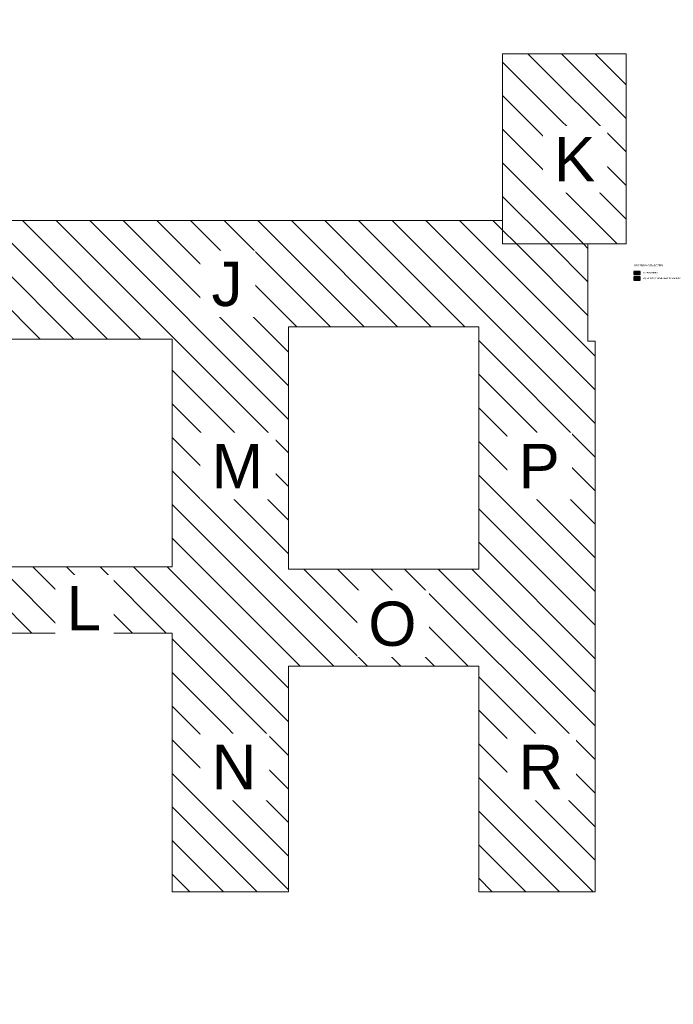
# Model space of a CAD drawing. Header units: centimetres. Extents: x -1403 to 22166, y -8842 to 3590.
# Tile 23 of 23: x 13914 to 22166, y -8842 to 3590. Entities that reach past the tile are written whole.
import ezdxf

# ---------------------------------------------------------------- set-up
doc = ezdxf.new("R2010")
doc.units = ezdxf.units.CM
doc.linetypes.add('Wyburzenia', pattern=[35, 20, -15])
for name, color, linetype, lineweight in [('A-DETL', 90, 'Continuous', 25), ('A-DETL-GENF', 92, 'Continuous', 9), ('A-DETL-MEDM', 33, 'Wyburzenia', 9), ('G-ANNO-TEXT', 231, 'Continuous', 13)]:
    doc.layers.add(name, color=color, linetype=linetype, lineweight=lineweight)
doc.styles.add('Arial Narrow_2', font='ARIALN.TTF', dxfattribs={"height": 22})
doc.styles.add('Arial Narrow_6', font='ARIALN.TTF', dxfattribs={"height": 25})
doc.styles.add('Arial_2', font='arial.ttf', dxfattribs={"height": 560})
pattern_1 = [(315, (12033.55, 0), (212.132, 212.132), [])]
pattern_2 = [(315, (21509.853, 0), (10.6066, 10.6066), [])]

msp = doc.modelspace()

# ---------------------------------------------------------------- hatches: boundary and pattern name
at = {"layer": 'A-DETL-GENF', "lineweight": 18}
h = msp.add_hatch(dxfattribs=at)
h.set_pattern_fill('FP_2', color=250, style=0, pattern_type=2)
h.set_pattern_definition(pattern_1)
h.paths.add_polyline_path([(20009.1, 758), (21569.1, 758), (21569.1, 3158), (20009.1, 3158), (20009.1, 1054)], flags=0)
h.paths.add_polyline_path([(4035.1, 1220), (6435.1, 1220), (6435.1, 2420), (10717.1, 2420), (10717.1, 2865), (13117.1, 2865), (13117.1, 2420), (13492.2, 2420), (13678.7, 3590), (4035.1, 3590), (4035.1, 2420)], flags=0)
h = msp.add_hatch(dxfattribs=at)
h.set_pattern_fill('FP_2', color=250, style=0, pattern_type=2)
h.set_pattern_definition(pattern_1)
h.paths.add_polyline_path([(6662.1, -8842), (7652.1, -8842), (8012.1, -6952), (6662.1, -6952), (6542.1, -7582), (6662.1, -7582), (6542.1, -8212), (6662.1, -8212), (6542.1, -8842)], flags=0)
h.paths.add_polyline_path([(21179.1, -7423), (21179.1, -469), (21089.1, -469), (21089.1, 758), (20009.1, 758), (20009.1, 1054), (13439.1, 1054), (13439.1, -442), (15839.1, -442), (15839.1, -3319), (13439.1, -3319), (13439.1, -4155), (15839.1, -4155), (15839.1, -7423), (17309.1, -7423), (17309.1, -4573), (19709.1, -4573), (19709.1, -7423)], flags=0)
h.paths.add_polyline_path([(12480.1, -7135), (13292.1, -7135), (13292.1, -4225), (12512.1, -4225), (12512.1, -6025), (6662.1, -6025), (6662.1, -6925), (8312.1, -6925), (8312.1, -7135), (12110.1, -7135)], flags=0)
h.paths.add_polyline_path([(10680.1, -4155), (12480.1, -4155), (12480.1, -2655), (6480.1, -2655), (6480.1, -3135), (3443.1, -3135), (3443.1, -4155), (8280.1, -4155), (8280.1, -3581), (10680.1, -3581)], flags=0)
h.paths.add_polyline_path([(17309.1, -3346), (17309.1, -288), (19709.1, -288), (19709.1, -3346)], flags=0)
h.paths.add_polyline_path([(12110.1, -1215), (12110.1, 465), (4043.1, 465), (4043.1, -735), (6480.1, -735), (6480.1, -1215)], flags=0)
at = {"layer": 'A-DETL-GENF', "lineweight": 25}
h = msp.add_hatch(dxfattribs=at)
h.set_pattern_fill('FP_1', color=3, style=0, pattern_type=2)
h.set_pattern_definition(pattern_2)
h.paths.add_polyline_path([(21748.1, 371.2), (21748.1, 411.2), (21668.1, 411.2), (21668.1, 371.2)], flags=0)
h = msp.add_hatch(dxfattribs=at)
h.set_pattern_fill('FP_1', color=210, style=0, pattern_type=2)
h.set_pattern_definition(pattern_2)
h.paths.add_polyline_path([(21748.1, 301.2), (21748.1, 341.2), (21668.1, 341.2), (21668.1, 301.2)], flags=0)

# ---------------------------------------------------------------- linework, layer by layer
at = {"layer": 'A-DETL'}
for p, q in [((21748.1, 411.2), (21668.1, 411.2)), ((21668.1, 411.2), (21668.1, 371.2)), ((21748.1, 371.2), (21748.1, 411.2)), ((21668.1, 371.2), (21748.1, 371.2)), ((21748.1, 341.2), (21668.1, 341.2)), ((21668.1, 341.2), (21668.1, 301.2)), ((21668.1, 301.2), (21748.1, 301.2)), ((21748.1, 301.2), (21748.1, 341.2))]:
    msp.add_line(p, q, dxfattribs=at)
at = {"layer": 'A-DETL-MEDM', "linetype": 'Continuous'}
for p, q in [((21569.1, 3158), (20009.1, 3158)), ((20009.1, 3158), (20009.1, 758)), ((21569.1, 758), (21569.1, 3158)), ((20009.1, 1054), (13117.1, 1054)), ((20009.1, 758), (20009.1, 1054)), ((21089.1, 758), (20009.1, 758)), ((20009.1, 758), (21569.1, 758)), ((21089.1, -469), (21089.1, 758)), ((17309.1, -3346), (17309.1, -288)), ((17309.1, -288), (19709.1, -288)), ((19709.1, -288), (19709.1, -3346)), ((13439.1, -442), (15839.1, -442)), ((15839.1, -442), (15839.1, -3319)), ((21179.1, -469), (21089.1, -469)), ((21179.1, -7423), (21179.1, -469)), ((15839.1, -3319), (13439.1, -3319)), ((19709.1, -3346), (17309.1, -3346)), ((10680.1, -4155), (15839.1, -4155)), ((15839.1, -4155), (15839.1, -7423)), ((17309.1, -7423), (17309.1, -4573)), ((17309.1, -4573), (19709.1, -4573)), ((19709.1, -4573), (19709.1, -7423)), ((15839.1, -7423), (17309.1, -7423)), ((19709.1, -7423), (21179.1, -7423))]:
    msp.add_line(p, q, dxfattribs=at)

# ---------------------------------------------------------------- texts
at = {"layer": 'G-ANNO-TEXT', "color": 7, "attachment_point": 1, "line_spacing_factor": 0.949189}
for s, insert, char_height, width, style in [('\\pxt5.08,10.16,15.24,20.32,25.4,30.48,35.56,40.64,45.72,50.8,55.88,60.96,66.04,71.12,76.2,81.28,86.36,91.44,96.52,101.6,106.68,111.76,116.84,121.92,127,132.08,137.16,142.24,147.32,152.4,157.48,162.56;{LEGENDA OZNACZEŃ:}', (21668.7, 499.2), 25, 314.716, 'Arial Narrow_6'), ('\\pxt5.77273,11.54545,17.31818,23.09091,28.86364,34.63636,40.40909,46.18182,51.95455,57.72727,63.5,69.27273,75.04545,80.81818,86.59091,92.36364,98.13636,103.90909,109.68182,115.45455,121.22727,127,132.77273,138.54545,144.31818,150.09091,155.86364,161.63636,167.40909,173.18182,178.95455,184.72727;{zamurowania}', (21785.5, 408.2), 22, 148.975, 'Arial Narrow_2'), ('\\pxt5.77273,11.54545,17.31818,23.09091,28.86364,34.63636,40.40909,46.18182,51.95455,57.72727,63.5,69.27273,75.04545,80.81818,86.59091,92.36364,98.13636,103.90909,109.68182,115.45455,121.22727,127,132.77273,138.54545,144.31818,150.09091,155.86364,161.63636,167.40909,173.18182,178.95455,184.72727;{wykonanie / powiększenie otworów}', (21785.5, 338.2), 22, 386.83, 'Arial Narrow_2')]:
    msp.add_mtext(s, dxfattribs=dict(at, insert=insert, char_height=char_height, width=width, style=style))

# ---------------------------------------------------------------- next in the draw order: texts
at = {"layer": 'G-ANNO-TEXT', "color": 7, "char_height": 560, "attachment_point": 1, "line_spacing_factor": 0.936439, "style": 'Arial_2', "bg_fill": 3, "box_fill_scale": 1.25, "bg_fill_color": 256, "bg_fill_true_color": 13158600, "bg_fill_transparency": 0}
for s, insert, width in [('\\pxt4.53571,9.07143,13.60714,18.14286,22.67857,27.21429,31.75,36.28571,40.82143,45.35714,49.89286,54.42857,58.96429,63.5,68.03571,72.57143,77.10714,81.64286,86.17857,90.71429,95.25,99.78571,104.32143,108.85714,113.39286,117.92857,122.46429,127,131.53571,136.07143,140.60714,145.14286;{K}', (20659.4, 2107.7), 535.3), ('\\pxt4.53571,9.07143,13.60714,18.14286,22.67857,27.21429,31.75,36.28571,40.82143,45.35714,49.89286,54.42857,58.96429,63.5,68.03571,72.57143,77.10714,81.64286,86.17857,90.71429,95.25,99.78571,104.32143,108.85714,113.39286,117.92857,122.46429,127,131.53571,136.07143,140.60714,145.14286;{J}', (16336.9, 534.4), 414.1), ('\\pxt4.53571,9.07143,13.60714,18.14286,22.67857,27.21429,31.75,36.28571,40.82143,45.35714,49.89286,54.42857,58.96429,63.5,68.03571,72.57143,77.10714,81.64286,86.17857,90.71429,95.25,99.78571,104.32143,108.85714,113.39286,117.92857,122.46429,127,131.53571,136.07143,140.60714,145.14286;{M}', (16336.9, -1765.6), 668.62), ('\\pxt4.53571,9.07143,13.60714,18.14286,22.67857,27.21429,31.75,36.28571,40.82143,45.35714,49.89286,54.42857,58.96429,63.5,68.03571,72.57143,77.10714,81.64286,86.17857,90.71429,95.25,99.78571,104.32143,108.85714,113.39286,117.92857,122.46429,127,131.53571,136.07143,140.60714,145.14286;{P}', (20211.2, -1765.6), 535.3), ('\\pxt4.53571,9.07143,13.60714,18.14286,22.67857,27.21429,31.75,36.28571,40.82143,45.35714,49.89286,54.42857,58.96429,63.5,68.03571,72.57143,77.10714,81.64286,86.17857,90.71429,95.25,99.78571,104.32143,108.85714,113.39286,117.92857,122.46429,127,131.53571,136.07143,140.60714,145.14286;{L}', (14504.6, -3560.1), 454.5), ('\\pxt4.53571,9.07143,13.60714,18.14286,22.67857,27.21429,31.75,36.28571,40.82143,45.35714,49.89286,54.42857,58.96429,63.5,68.03571,72.57143,77.10714,81.64286,86.17857,90.71429,95.25,99.78571,104.32143,108.85714,113.39286,117.92857,122.46429,127,131.53571,136.07143,140.60714,145.14286;{O}', (18315.4, -3756.5), 628.22), ('\\pxt4.53571,9.07143,13.60714,18.14286,22.67857,27.21429,31.75,36.28571,40.82143,45.35714,49.89286,54.42857,58.96429,63.5,68.03571,72.57143,77.10714,81.64286,86.17857,90.71429,95.25,99.78571,104.32143,108.85714,113.39286,117.92857,122.46429,127,131.53571,136.07143,140.60714,145.14286;{N}', (16336.9, -5565.6), 587.82), ('\\pxt4.53571,9.07143,13.60714,18.14286,22.67857,27.21429,31.75,36.28571,40.82143,45.35714,49.89286,54.42857,58.96429,63.5,68.03571,72.57143,77.10714,81.64286,86.17857,90.71429,95.25,99.78571,104.32143,108.85714,113.39286,117.92857,122.46429,127,131.53571,136.07143,140.60714,145.14286;{R}', (20211.2, -5565.6), 587.82)]:
    msp.add_mtext(s, dxfattribs=dict(at, insert=insert, width=width))

doc.saveas('drawing.dxf')
